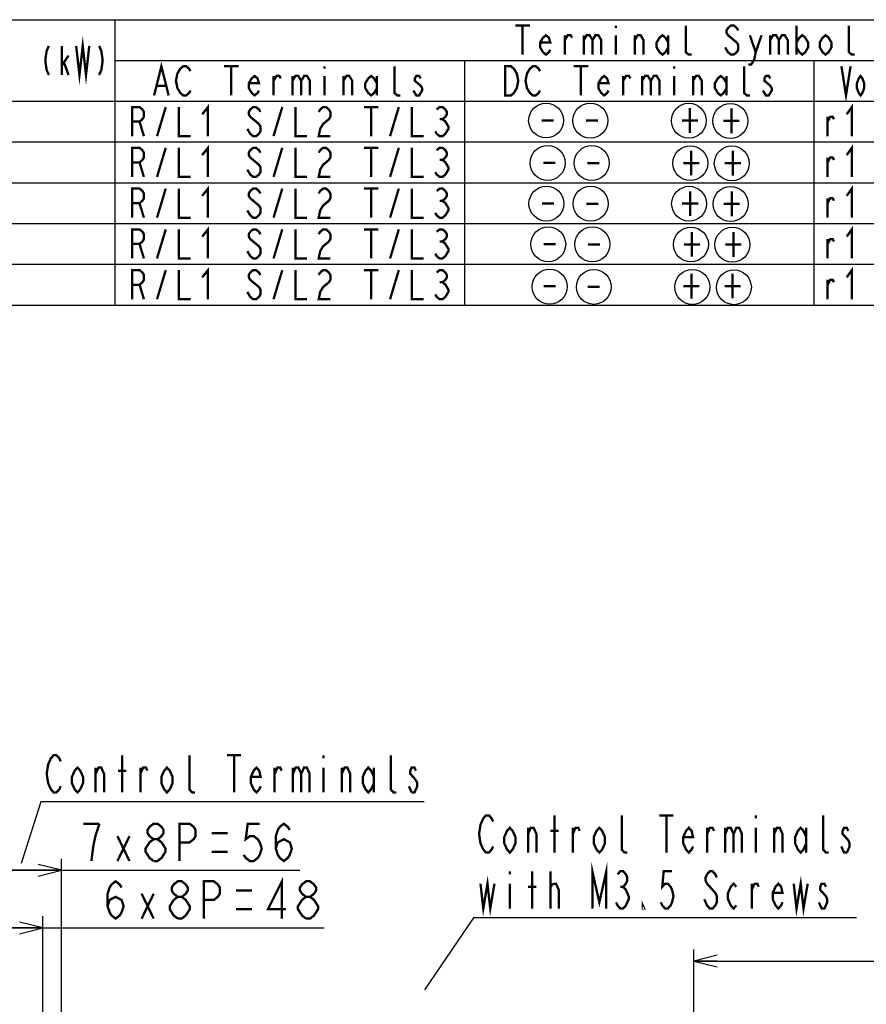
# Model space of a CAD drawing. Extents: x 28 to 410, y 33 to 287.
# Tile 36 of 41: x 284 to 356, y 202 to 287. Entities that reach past the tile are written whole.
import ezdxf

# ---------------------------------------------------------------- set-up
doc = ezdxf.new("R2010")
doc.units = 0
doc.header["$LTSCALE"] = 23.1
doc.layers.get('0').update_dxf_attribs({"linetype": 'CONTINUOUS'})
doc.layers.add('ALL_DIM', color=7, linetype='CONTINUOUS')
doc.layers.add('ALL_NOTE', color=7, linetype='CONTINUOUS')
doc.dimstyles.get("Standard").update_dxf_attribs({"dimtxt": 2.5, "dimasz": 2.5, "dimexe": 1.25, "dimexo": 0.625, "dimtad": 1, "dimcen": 2.5, "dimazin": 3, "dimtfac": 1, "dimtmove": 0, "dimatfit": 3})

# ---------------------------------------------------------------- blocks, each defined once
blk = doc.blocks.new('_OPEN')
at = {"color": 0, "linetype": 'BYBLOCK'}
for p, q in [((0, 0), (-1, 0.25)), ((-1, -0.25), (0, 0)), ((-1, 0), (0, 0))]:
    blk.add_line(p, q, dxfattribs=at)
blk = doc.blocks.new('*D36')
at = {"layer": 'ALL_DIM', "color": 2, "linetype": 'CONTINUOUS'}
for p, q in [((264.951, 181.069), (264.951, 214.915)), ((287.351, 181.069), (287.351, 214.915)), ((264.951, 213.915), (276.151, 213.915)), ((287.351, 213.915), (276.151, 213.915)), ((276.151, 213.915), (307.812, 213.915))]:
    blk.add_line(p, q, dxfattribs=at)
at = {"layer": 'ALL_DIM', "color": 2, "linetype": 'CONTINUOUS', "xscale": 2, "yscale": 2, "zscale": 2, "rotation": 180}
blk.add_blockref('_OPEN', (264.951, 213.915), dxfattribs=at)
at = {"layer": 'ALL_DIM', "color": 2, "linetype": 'CONTINUOUS', "xscale": 2, "yscale": 2, "zscale": 2}
blk.add_blockref('_OPEN', (287.351, 213.915), dxfattribs=at)
blk = doc.blocks.new('*D38')
at = {"layer": 'ALL_DIM', "color": 2, "linetype": 'CONTINUOUS'}
for p, q in [((266.551, 177.749), (266.551, 209.971)), ((285.751, 177.749), (285.751, 209.971)), ((266.551, 208.971), (276.151, 208.971)), ((285.751, 208.971), (276.151, 208.971)), ((276.151, 208.971), (309.889, 208.971))]:
    blk.add_line(p, q, dxfattribs=at)
at = {"layer": 'ALL_DIM', "color": 2, "linetype": 'CONTINUOUS', "xscale": 2, "yscale": 2, "zscale": 2, "rotation": 180}
blk.add_blockref('_OPEN', (266.551, 208.971), dxfattribs=at)
at = {"layer": 'ALL_DIM', "color": 2, "linetype": 'CONTINUOUS', "xscale": 2, "yscale": 2, "zscale": 2}
blk.add_blockref('_OPEN', (285.751, 208.971), dxfattribs=at)
blk = doc.blocks.new('*D49')
at = {"layer": 'ALL_DIM', "color": 2, "linetype": 'CONTINUOUS'}
for p, q in [((341.634, 175.069), (341.634, 207.123)), ((407.754, 118.253), (407.754, 207.123)), ((341.634, 206.123), (374.694, 206.123)), ((407.754, 206.123), (374.694, 206.123))]:
    blk.add_line(p, q, dxfattribs=at)
at = {"layer": 'ALL_DIM', "color": 2, "linetype": 'CONTINUOUS', "xscale": 2, "yscale": 2, "zscale": 2, "rotation": 180}
blk.add_blockref('_OPEN', (341.634, 206.123), dxfattribs=at)
at = {"layer": 'ALL_DIM', "color": 2, "linetype": 'CONTINUOUS', "xscale": 2, "yscale": 2, "zscale": 2}
blk.add_blockref('_OPEN', (407.754, 206.123), dxfattribs=at)

msp = doc.modelspace()

# ---------------------------------------------------------------- linework, layer by layer
at = {"color": 2, "linetype": 'CONTINUOUS'}
for p, q in [((180.93, 286.946), (409.93, 286.946)), ((291.93, 286.946), (291.93, 262.446)), ((291.93, 283.446), (389.93, 283.446)), ((321.93, 283.446), (321.93, 262.446)), ((351.93, 283.446), (351.93, 262.446)), ((180.93, 279.946), (409.93, 279.946)), ((180.93, 276.446), (409.93, 276.446)), ((180.93, 272.946), (409.93, 272.946)), ((180.93, 269.446), (409.93, 269.446)), ((180.93, 265.946), (409.93, 265.946)), ((180.93, 262.446), (409.93, 262.446))]:
    msp.add_line(p, q, dxfattribs=at)
for centre in [(328.948, 278.292), (332.738, 278.283), (341.193, 278.274), (344.756, 278.254), (329.073, 274.646), (332.863, 274.637), (341.318, 274.628), (344.881, 274.608), (328.974, 271.159), (332.764, 271.15), (341.219, 271.141), (344.782, 271.121), (329.124, 267.663), (332.914, 267.654), (341.369, 267.645), (344.932, 267.625), (329.249, 264.017), (333.039, 264.008), (341.494, 263.999), (345.057, 263.979)]:
    msp.add_circle(centre, 1.5, dxfattribs=at)
at = {"layer": 'ALL_DIM', "color": 2, "linetype": 'CONTINUOUS', "const_width": 0.2}
for points in [[(290.612, 217.915), (289.236, 217.915)], [(289.924, 214.715), (290.096, 216.049), (290.268, 216.849), (290.612, 217.915)], [(295.256, 216.582), (294.912, 216.849), (294.74, 217.115), (294.74, 217.382), (294.912, 217.649), (295.256, 217.915), (295.6, 217.915), (295.944, 217.649), (296.116, 217.382), (296.116, 217.115), (295.944, 216.849), (295.6, 216.582)], [(297.492, 214.715), (297.492, 217.915), (298.352, 217.915), (298.696, 217.649), (298.868, 217.382), (298.868, 216.849), (298.696, 216.582), (298.352, 216.315), (297.492, 216.315)], [(304.372, 217.915), (303.34, 217.915), (303.168, 216.582), (303.512, 216.849), (303.856, 216.849), (304.2, 216.582), (304.372, 216.315), (304.544, 215.782), (304.372, 215.249), (304.2, 214.982), (303.856, 214.715), (303.512, 214.715), (303.168, 214.982), (302.996, 215.249)], [(305.748, 215.782), (305.92, 216.315), (306.436, 216.582), (306.952, 216.315), (307.124, 215.782), (306.952, 215.249), (306.78, 214.982), (306.436, 214.715), (306.092, 214.982), (305.92, 215.249), (305.748, 215.782), (305.748, 216.849), (305.92, 217.382), (306.092, 217.649), (306.436, 217.915), (306.78, 217.649), (306.952, 217.382)], [(292.16, 214.715), (293.192, 216.849)], [(292.16, 216.849), (293.192, 214.715)], [(295.256, 214.715), (294.912, 214.982), (294.74, 215.249), (294.568, 215.515), (294.568, 215.782), (294.74, 216.049), (294.912, 216.315), (295.256, 216.582), (295.6, 216.582), (295.944, 216.315), (296.116, 216.049), (296.288, 215.782), (296.288, 215.515)], [(300.244, 217.115), (301.62, 217.115)], [(296.288, 215.515), (295.944, 214.982), (295.6, 214.715), (295.256, 214.715)], [(300.244, 215.515), (301.62, 215.515)], [(291.313, 210.838), (291.485, 211.371), (292.001, 211.638), (292.517, 211.371), (292.689, 210.838), (292.517, 210.305), (292.345, 210.038), (292.001, 209.771), (291.657, 210.038), (291.485, 210.305), (291.313, 210.838), (291.313, 211.905), (291.485, 212.438), (291.657, 212.705), (292.001, 212.971), (292.345, 212.705), (292.517, 212.438)], [(297.333, 211.638), (296.989, 211.905), (296.817, 212.171), (296.817, 212.438), (296.989, 212.705), (297.333, 212.971), (297.677, 212.971), (298.021, 212.705), (298.193, 212.438), (298.193, 212.171), (298.021, 211.905), (297.677, 211.638)], [(299.569, 209.771), (299.569, 212.971), (300.429, 212.971), (300.773, 212.705), (300.945, 212.438), (300.945, 211.905), (300.773, 211.638), (300.429, 211.371), (299.569, 211.371)], [(306.277, 209.771), (306.277, 212.971), (305.073, 210.571), (306.621, 210.571)], [(308.341, 211.638), (307.997, 211.905), (307.825, 212.171), (307.825, 212.438), (307.997, 212.705), (308.341, 212.971), (308.685, 212.971), (309.029, 212.705), (309.201, 212.438), (309.201, 212.171), (309.029, 211.905), (308.685, 211.638)], [(302.321, 212.171), (303.697, 212.171)], [(294.237, 209.771), (295.269, 211.905)], [(294.237, 211.905), (295.269, 209.771)], [(297.333, 209.771), (296.989, 210.038), (296.817, 210.305), (296.645, 210.571), (296.645, 210.838), (296.989, 211.371)], [(296.989, 211.371), (297.333, 211.638), (297.677, 211.638), (298.021, 211.371), (298.193, 211.105), (298.365, 210.838), (298.365, 210.571), (298.021, 210.038)], [(308.341, 209.771), (307.997, 210.038), (307.825, 210.305), (307.653, 210.571), (307.653, 210.838), (307.997, 211.371)], [(307.997, 211.371), (308.341, 211.638), (308.685, 211.638), (309.029, 211.371), (309.201, 211.105), (309.373, 210.838), (309.373, 210.571), (309.201, 210.305), (309.029, 210.038), (308.685, 209.771), (308.341, 209.771)], [(302.321, 210.571), (303.697, 210.571)], [(298.021, 210.038), (297.677, 209.771), (297.333, 209.771)]]:
    msp.add_lwpolyline(points, dxfattribs=at)
at = {"layer": 'ALL_NOTE', "color": 2, "linetype": 'CONTINUOUS'}
for p, q in [((285.599, 219.801), (283.888, 214.503)), ((318.489, 219.801), (285.599, 219.801)), ((322.703, 209.835), (318.509, 203.659)), ((355.593, 209.835), (322.703, 209.835))]:
    msp.add_line(p, q, dxfattribs=at)
at = {"layer": 'ALL_NOTE', "color": 2, "linetype": 'CONTINUOUS', "const_width": 0.2}
for points in [[(326.305, 286.446), (327.555, 286.446)], [(326.93, 286.446), (326.93, 283.946)], [(329.305, 284.363), (329.18, 284.154), (328.93, 283.946), (328.68, 284.154), (328.43, 284.571), (328.43, 284.988), (328.68, 285.404), (328.93, 285.613), (329.18, 285.404), (329.305, 284.988), (328.43, 284.988)], [(334.93, 286.446), (334.93, 286.238)], [(339.43, 284.571), (339.18, 284.154), (338.93, 283.946), (338.68, 284.154), (338.43, 284.571), (338.43, 284.988), (338.68, 285.404), (338.93, 285.613), (339.18, 285.404), (339.43, 284.988)], [(341.43, 283.946), (341.18, 283.946), (340.93, 284.154), (340.93, 286.446)], [(345.43, 286.029), (345.305, 286.238), (345.055, 286.446), (344.805, 286.446), (344.555, 286.238), (344.43, 286.029), (344.43, 285.821), (344.555, 285.613), (344.805, 285.404), (345.055, 285.196), (345.305, 284.988), (345.43, 284.779), (345.43, 284.363), (345.305, 284.154), (345.055, 283.946), (344.805, 283.946), (344.555, 284.154), (344.43, 284.363), (344.305, 284.571)], [(350.43, 286.446), (350.43, 283.946)], [(350.43, 284.988), (350.68, 285.404), (350.93, 285.613), (351.18, 285.404), (351.43, 284.988), (351.43, 284.571), (351.18, 284.154), (350.93, 283.946), (350.68, 284.154), (350.43, 284.571)], [(353.43, 284.571), (353.18, 284.154), (352.93, 283.946), (352.68, 284.154), (352.43, 284.571), (352.43, 284.988), (352.68, 285.404), (352.93, 285.613), (353.18, 285.404), (353.43, 284.988), (353.43, 284.571)], [(355.43, 283.946), (355.18, 283.946), (354.93, 284.154), (354.93, 286.446)], [(288.617, 284.696), (288.899, 282.196), (289.18, 284.696), (289.461, 282.196), (289.742, 284.696)], [(330.555, 283.946), (330.555, 285.613)], [(330.555, 285.196), (330.805, 285.613), (331.055, 285.613), (331.18, 285.404)], [(332.18, 285.613), (332.18, 283.946)], [(332.18, 285.196), (332.43, 285.613), (332.68, 285.613), (332.93, 285.196), (332.93, 283.946)], [(332.93, 285.196), (333.18, 285.613), (333.43, 285.613), (333.68, 285.196), (333.68, 283.946)], [(334.93, 285.613), (334.93, 283.946)], [(336.555, 283.946), (336.555, 285.613)], [(336.555, 285.196), (336.805, 285.613), (337.055, 285.613), (337.305, 285.196), (337.305, 283.946)], [(339.43, 285.613), (339.43, 283.946)], [(346.43, 285.613), (346.93, 284.154), (346.805, 283.529), (346.555, 283.113), (346.305, 283.113)], [(346.93, 284.154), (347.43, 285.613)], [(348.18, 285.613), (348.18, 283.946)], [(348.18, 285.196), (348.43, 285.613), (348.68, 285.613), (348.93, 285.196), (348.93, 283.946)], [(348.93, 285.196), (349.18, 285.613), (349.43, 285.613), (349.68, 285.196), (349.68, 283.946)], [(286.274, 284.696), (286.086, 284.279), (285.992, 283.654), (285.992, 283.238), (286.086, 282.613), (286.274, 282.196)], [(287.399, 282.196), (287.399, 284.696)], [(290.586, 284.696), (290.774, 284.279), (290.867, 283.654), (290.867, 283.238), (290.774, 282.613), (290.586, 282.196)], [(287.399, 283.029), (287.961, 283.863)], [(287.586, 283.238), (287.961, 282.196)], [(295.305, 280.446), (295.93, 282.946), (296.555, 280.446)], [(298.43, 280.863), (298.305, 280.654), (298.055, 280.446), (297.805, 280.446), (297.555, 280.654), (297.43, 280.863), (297.305, 281.071), (297.18, 281.696), (297.305, 282.321), (297.43, 282.529), (297.555, 282.738), (297.805, 282.946), (298.055, 282.946), (298.305, 282.738), (298.43, 282.529)], [(301.305, 282.946), (302.555, 282.946)], [(301.93, 282.946), (301.93, 280.446)], [(309.93, 282.946), (309.93, 282.738)], [(316.43, 280.446), (316.18, 280.446), (315.93, 280.654), (315.93, 282.946)], [(325.43, 282.946), (325.93, 282.946), (326.18, 282.738), (326.305, 282.529), (326.43, 282.321), (326.555, 281.696), (326.43, 281.071), (326.305, 280.863), (326.18, 280.654), (325.93, 280.446), (325.43, 280.446), (325.43, 282.946)], [(328.43, 280.863), (328.305, 280.654), (328.055, 280.446), (327.805, 280.446), (327.555, 280.654), (327.43, 280.863), (327.305, 281.071), (327.18, 281.696), (327.305, 282.321), (327.43, 282.529), (327.555, 282.738), (327.805, 282.946), (328.055, 282.946), (328.305, 282.738), (328.43, 282.529)], [(331.305, 282.946), (332.555, 282.946)], [(331.93, 282.946), (331.93, 280.446)], [(339.93, 282.946), (339.93, 282.738)], [(346.43, 280.446), (346.18, 280.446), (345.93, 280.654), (345.93, 282.946)], [(354.289, 282.946), (354.68, 280.446), (355.071, 282.946)], [(304.305, 280.863), (304.18, 280.654), (303.93, 280.446), (303.68, 280.654), (303.43, 281.071), (303.43, 281.488), (303.68, 281.904), (303.93, 282.113), (304.18, 281.904), (304.305, 281.488), (303.43, 281.488)], [(305.555, 280.446), (305.555, 282.113)], [(305.555, 281.696), (305.805, 282.113), (306.055, 282.113), (306.18, 281.904)], [(307.18, 282.113), (307.18, 280.446)], [(307.18, 281.696), (307.43, 282.113), (307.68, 282.113), (307.93, 281.696), (307.93, 280.446)], [(307.93, 281.696), (308.18, 282.113), (308.43, 282.113), (308.68, 281.696), (308.68, 280.446)], [(309.93, 282.113), (309.93, 280.446)], [(311.555, 280.446), (311.555, 282.113)], [(311.555, 281.696), (311.805, 282.113), (312.055, 282.113), (312.305, 281.696), (312.305, 280.446)], [(314.43, 281.071), (314.18, 280.654), (313.93, 280.446), (313.68, 280.654), (313.43, 281.071), (313.43, 281.488), (313.68, 281.904), (313.93, 282.113), (314.18, 281.904), (314.43, 281.488)], [(314.43, 282.113), (314.43, 280.446)], [(318.18, 281.904), (318.055, 282.113), (317.805, 282.113), (317.68, 281.904), (317.68, 281.696), (317.93, 281.488), (318.18, 281.279), (318.305, 281.071), (318.305, 280.863), (318.18, 280.654), (318.055, 280.446), (317.805, 280.446), (317.68, 280.654), (317.555, 280.863)], [(334.305, 280.863), (334.18, 280.654), (333.93, 280.446), (333.68, 280.654), (333.43, 281.071), (333.43, 281.488), (333.68, 281.904), (333.93, 282.113), (334.18, 281.904), (334.305, 281.488), (333.43, 281.488)], [(335.555, 280.446), (335.555, 282.113)], [(335.555, 281.696), (335.805, 282.113), (336.055, 282.113), (336.18, 281.904)], [(337.18, 282.113), (337.18, 280.446)], [(337.18, 281.696), (337.43, 282.113), (337.68, 282.113), (337.93, 281.696), (337.93, 280.446)], [(337.93, 281.696), (338.18, 282.113), (338.43, 282.113), (338.68, 281.696), (338.68, 280.446)], [(339.93, 282.113), (339.93, 280.446)], [(341.555, 280.446), (341.555, 282.113)], [(341.555, 281.696), (341.805, 282.113), (342.055, 282.113), (342.305, 281.696), (342.305, 280.446)], [(344.43, 281.071), (344.18, 280.654), (343.93, 280.446), (343.68, 280.654), (343.43, 281.071), (343.43, 281.488), (343.68, 281.904), (343.93, 282.113), (344.18, 281.904), (344.43, 281.488)], [(344.43, 282.113), (344.43, 280.446)], [(348.18, 281.904), (348.055, 282.113), (347.805, 282.113), (347.68, 281.904), (347.68, 281.696), (347.93, 281.488), (348.18, 281.279), (348.305, 281.071), (348.305, 280.863), (348.18, 280.654), (348.055, 280.446), (347.805, 280.446), (347.68, 280.654), (347.555, 280.863)], [(356.242, 281.071), (356.086, 280.654), (355.93, 280.446), (355.774, 280.654), (355.617, 281.071), (355.617, 281.488), (355.774, 281.904), (355.93, 282.113), (356.086, 281.904), (356.242, 281.488), (356.242, 281.071)], [(295.555, 281.279), (296.305, 281.279)], [(293.43, 276.946), (293.43, 279.446), (294.055, 279.446), (294.305, 279.238), (294.43, 279.029), (294.43, 278.613), (294.305, 278.404), (294.055, 278.196), (293.43, 278.196)], [(295.555, 276.946), (296.305, 279.446)], [(297.43, 279.446), (297.43, 276.946), (298.43, 276.946)], [(299.43, 278.821), (299.93, 279.446), (299.93, 276.946)], [(304.43, 279.029), (304.305, 279.238), (304.055, 279.446), (303.805, 279.446), (303.555, 279.238), (303.43, 279.029), (303.43, 278.821), (303.555, 278.613), (303.805, 278.404), (304.055, 278.196), (304.305, 277.988), (304.43, 277.779), (304.43, 277.363), (304.305, 277.154), (304.055, 276.946), (303.805, 276.946), (303.555, 277.154), (303.43, 277.363), (303.305, 277.571)], [(305.555, 276.946), (306.305, 279.446)], [(307.43, 279.446), (307.43, 276.946), (308.43, 276.946)], [(309.43, 279.029), (309.555, 279.238), (309.805, 279.446), (310.055, 279.446), (310.305, 279.238), (310.43, 279.029), (310.43, 278.613), (310.305, 278.404), (310.055, 278.196), (309.805, 277.988), (309.555, 277.571), (309.43, 276.946), (310.43, 276.946)], [(313.305, 279.446), (314.555, 279.446)], [(313.93, 279.446), (313.93, 276.946)], [(315.555, 276.946), (316.305, 279.446)], [(317.43, 279.446), (317.43, 276.946), (318.43, 276.946)], [(319.555, 279.238), (319.805, 279.446), (320.055, 279.446), (320.305, 279.238), (320.43, 279.029), (320.43, 278.821), (320.305, 278.613), (320.055, 278.404), (320.305, 278.196), (320.43, 277.988), (320.555, 277.779), (320.555, 277.571), (320.43, 277.363), (320.305, 277.154), (320.055, 276.946), (319.805, 276.946), (319.555, 277.154), (319.43, 277.363)], [(341.281, 279.355), (341.281, 277.222)], [(344.844, 279.334), (344.844, 277.201)], [(354.742, 278.821), (355.18, 279.446), (355.18, 276.946)], [(294.055, 278.196), (294.43, 276.946)], [(319.805, 278.404), (320.055, 278.404)], [(328.57, 278.289), (329.602, 278.289)], [(332.36, 278.281), (333.392, 278.281)], [(340.593, 278.288), (341.969, 278.288)], [(344.156, 278.268), (345.532, 278.268)], [(353.102, 276.946), (353.102, 278.613)], [(353.102, 278.196), (353.321, 278.613), (353.539, 278.613), (353.649, 278.404)], [(293.43, 273.446), (293.43, 275.946), (294.055, 275.946), (294.305, 275.738), (294.43, 275.529), (294.43, 275.113), (294.305, 274.904), (294.055, 274.696), (293.43, 274.696)], [(295.555, 273.446), (296.305, 275.946)], [(297.43, 275.946), (297.43, 273.446), (298.43, 273.446)], [(299.43, 275.321), (299.93, 275.946), (299.93, 273.446)], [(304.43, 275.529), (304.305, 275.738), (304.055, 275.946), (303.805, 275.946), (303.555, 275.738), (303.43, 275.529), (303.43, 275.321), (303.555, 275.113), (303.805, 274.904), (304.055, 274.696), (304.305, 274.488), (304.43, 274.279), (304.43, 273.863), (304.305, 273.654), (304.055, 273.446), (303.805, 273.446), (303.555, 273.654), (303.43, 273.863), (303.305, 274.071)], [(305.555, 273.446), (306.305, 275.946)], [(307.43, 275.946), (307.43, 273.446), (308.43, 273.446)], [(309.43, 275.529), (309.555, 275.738), (309.805, 275.946), (310.055, 275.946), (310.305, 275.738), (310.43, 275.529), (310.43, 275.113), (310.305, 274.904), (310.055, 274.696), (309.805, 274.488), (309.555, 274.071), (309.43, 273.446), (310.43, 273.446)], [(313.305, 275.946), (314.555, 275.946)], [(313.93, 275.946), (313.93, 273.446)], [(315.555, 273.446), (316.305, 275.946)], [(317.43, 275.946), (317.43, 273.446), (318.43, 273.446)], [(319.555, 275.738), (319.805, 275.946), (320.055, 275.946), (320.305, 275.738), (320.43, 275.529), (320.43, 275.321), (320.305, 275.113), (320.055, 274.904), (320.305, 274.696), (320.43, 274.488), (320.555, 274.279), (320.555, 274.071), (320.43, 273.863), (320.305, 273.654), (320.055, 273.446), (319.805, 273.446), (319.555, 273.654), (319.43, 273.863)], [(341.407, 275.709), (341.407, 273.575)], [(344.97, 275.688), (344.97, 273.555)], [(354.742, 275.321), (355.18, 275.946), (355.18, 273.446)], [(294.055, 274.696), (294.43, 273.446)], [(319.805, 274.904), (320.055, 274.904)], [(328.695, 274.643), (329.727, 274.643)], [(340.719, 274.642), (342.095, 274.642)], [(353.102, 273.446), (353.102, 275.113)], [(353.102, 274.696), (353.321, 275.113), (353.539, 275.113), (353.649, 274.904)], [(332.486, 274.634), (333.518, 274.634)], [(344.282, 274.622), (345.658, 274.622)], [(293.43, 269.946), (293.43, 272.446), (294.055, 272.446), (294.305, 272.238), (294.43, 272.029), (294.43, 271.613), (294.305, 271.404), (294.055, 271.196), (293.43, 271.196)], [(295.555, 269.946), (296.305, 272.446)], [(297.43, 272.446), (297.43, 269.946), (298.43, 269.946)], [(299.43, 271.821), (299.93, 272.446), (299.93, 269.946)], [(304.43, 272.029), (304.305, 272.238), (304.055, 272.446), (303.805, 272.446), (303.555, 272.238), (303.43, 272.029), (303.43, 271.821), (303.555, 271.613), (303.805, 271.404), (304.055, 271.196), (304.305, 270.988), (304.43, 270.779), (304.43, 270.363), (304.305, 270.154), (304.055, 269.946), (303.805, 269.946), (303.555, 270.154), (303.43, 270.363), (303.305, 270.571)], [(305.555, 269.946), (306.305, 272.446)], [(307.43, 272.446), (307.43, 269.946), (308.43, 269.946)], [(309.43, 272.029), (309.555, 272.238), (309.805, 272.446), (310.055, 272.446), (310.305, 272.238), (310.43, 272.029), (310.43, 271.613), (310.305, 271.404), (310.055, 271.196), (309.805, 270.988), (309.555, 270.571), (309.43, 269.946), (310.43, 269.946)], [(313.305, 272.446), (314.555, 272.446)], [(313.93, 272.446), (313.93, 269.946)], [(315.555, 269.946), (316.305, 272.446)], [(317.43, 272.446), (317.43, 269.946), (318.43, 269.946)], [(319.555, 272.238), (319.805, 272.446), (320.055, 272.446), (320.305, 272.238), (320.43, 272.029), (320.43, 271.821), (320.305, 271.613), (320.055, 271.404), (320.305, 271.196), (320.43, 270.988), (320.555, 270.779), (320.555, 270.571), (320.43, 270.363), (320.305, 270.154), (320.055, 269.946), (319.805, 269.946), (319.555, 270.154), (319.43, 270.363)], [(341.308, 272.222), (341.308, 270.088)], [(344.871, 272.201), (344.871, 270.068)], [(354.742, 271.821), (355.18, 272.446), (355.18, 269.946)], [(319.805, 271.404), (320.055, 271.404)], [(353.102, 269.946), (353.102, 271.613)], [(353.102, 271.196), (353.321, 271.613), (353.539, 271.613), (353.649, 271.404)], [(294.055, 271.196), (294.43, 269.946)], [(328.597, 271.156), (329.629, 271.156)], [(332.387, 271.147), (333.419, 271.147)], [(340.62, 271.155), (341.996, 271.155)], [(344.183, 271.135), (345.559, 271.135)], [(293.43, 266.446), (293.43, 268.946), (294.055, 268.946), (294.305, 268.738), (294.43, 268.529), (294.43, 268.113), (294.305, 267.904), (294.055, 267.696), (293.43, 267.696)], [(295.555, 266.446), (296.305, 268.946)], [(297.43, 268.946), (297.43, 266.446), (298.43, 266.446)], [(299.43, 268.321), (299.93, 268.946), (299.93, 266.446)], [(304.43, 268.529), (304.305, 268.738), (304.055, 268.946), (303.805, 268.946), (303.555, 268.738), (303.43, 268.529), (303.43, 268.321), (303.555, 268.113), (303.805, 267.904), (304.055, 267.696), (304.305, 267.488), (304.43, 267.279), (304.43, 266.863), (304.305, 266.654), (304.055, 266.446), (303.805, 266.446), (303.555, 266.654), (303.43, 266.863), (303.305, 267.071)], [(305.555, 266.446), (306.305, 268.946)], [(307.43, 268.946), (307.43, 266.446), (308.43, 266.446)], [(309.43, 268.529), (309.555, 268.738), (309.805, 268.946), (310.055, 268.946), (310.305, 268.738), (310.43, 268.529), (310.43, 268.113), (310.305, 267.904), (310.055, 267.696), (309.805, 267.488), (309.555, 267.071), (309.43, 266.446), (310.43, 266.446)], [(313.305, 268.946), (314.555, 268.946)], [(313.93, 268.946), (313.93, 266.446)], [(315.555, 266.446), (316.305, 268.946)], [(317.43, 268.946), (317.43, 266.446), (318.43, 266.446)], [(319.555, 268.738), (319.805, 268.946), (320.055, 268.946), (320.305, 268.738), (320.43, 268.529), (320.43, 268.321), (320.305, 268.113), (320.055, 267.904), (320.305, 267.696), (320.43, 267.488), (320.555, 267.279), (320.555, 267.071), (320.43, 266.863), (320.305, 266.654), (320.055, 266.446), (319.805, 266.446), (319.555, 266.654), (319.43, 266.863)], [(341.457, 268.726), (341.457, 266.592)], [(354.742, 268.321), (355.18, 268.946), (355.18, 266.446)], [(319.805, 267.904), (320.055, 267.904)], [(345.02, 268.705), (345.02, 266.572)], [(353.102, 266.446), (353.102, 268.113)], [(353.102, 267.696), (353.321, 268.113), (353.539, 268.113), (353.649, 267.904)], [(294.055, 267.696), (294.43, 266.446)], [(328.746, 267.66), (329.778, 267.66)], [(332.536, 267.651), (333.568, 267.651)], [(340.769, 267.659), (342.145, 267.659)], [(344.332, 267.639), (345.708, 267.639)], [(293.43, 262.946), (293.43, 265.446), (294.055, 265.446), (294.305, 265.238), (294.43, 265.029), (294.43, 264.613), (294.305, 264.404), (294.055, 264.196), (293.43, 264.196)], [(295.555, 262.946), (296.305, 265.446)], [(297.43, 265.446), (297.43, 262.946), (298.43, 262.946)], [(299.43, 264.821), (299.93, 265.446), (299.93, 262.946)], [(304.43, 265.029), (304.305, 265.238), (304.055, 265.446), (303.805, 265.446), (303.555, 265.238), (303.43, 265.029), (303.43, 264.821), (303.555, 264.613), (303.805, 264.404), (304.055, 264.196), (304.305, 263.988), (304.43, 263.779), (304.43, 263.363), (304.305, 263.154), (304.055, 262.946), (303.805, 262.946), (303.555, 263.154), (303.43, 263.363), (303.305, 263.571)], [(305.555, 262.946), (306.305, 265.446)], [(307.43, 265.446), (307.43, 262.946), (308.43, 262.946)], [(309.43, 265.029), (309.555, 265.238), (309.805, 265.446), (310.055, 265.446), (310.305, 265.238), (310.43, 265.029), (310.43, 264.613), (310.305, 264.404), (310.055, 264.196), (309.805, 263.988), (309.555, 263.571), (309.43, 262.946), (310.43, 262.946)], [(313.305, 265.446), (314.555, 265.446)], [(313.93, 265.446), (313.93, 262.946)], [(315.555, 262.946), (316.305, 265.446)], [(317.43, 265.446), (317.43, 262.946), (318.43, 262.946)], [(319.555, 265.238), (319.805, 265.446), (320.055, 265.446), (320.305, 265.238), (320.43, 265.029), (320.43, 264.821), (320.305, 264.613), (320.055, 264.404), (320.305, 264.196), (320.43, 263.988), (320.555, 263.779), (320.555, 263.571), (320.43, 263.363), (320.305, 263.154), (320.055, 262.946), (319.805, 262.946), (319.555, 263.154), (319.43, 263.363)], [(354.742, 264.821), (355.18, 265.446), (355.18, 262.946)], [(341.419, 265.132), (341.419, 262.999)], [(344.948, 265.146), (344.948, 263.012)], [(353.102, 262.946), (353.102, 264.613)], [(353.102, 264.196), (353.321, 264.613), (353.539, 264.613), (353.649, 264.404)], [(294.055, 264.196), (294.43, 262.946)], [(319.805, 264.404), (320.055, 264.404)], [(328.729, 264.071), (329.761, 264.071)], [(332.507, 264.003), (333.539, 264.003)], [(340.731, 264.065), (342.107, 264.065)], [(344.259, 264.079), (345.635, 264.079)], [(286.209, 221.401), (286.089, 222.201), (286.209, 223.001), (286.329, 223.268), (286.449, 223.534), (286.69, 223.801), (286.929, 223.801), (287.169, 223.534), (287.289, 223.268)], [(292.57, 220.601), (292.57, 223.801)], [(298.809, 220.601), (298.569, 220.601), (298.33, 220.868), (298.33, 223.801)], [(301.569, 223.801), (302.769, 223.801)], [(302.169, 223.801), (302.169, 220.601)], [(309.849, 223.801), (309.849, 223.534)], [(316.09, 220.601), (315.849, 220.601), (315.609, 220.868), (315.609, 223.801)], [(289.21, 221.401), (288.969, 220.868), (288.729, 220.601), (288.489, 220.868), (288.25, 221.401), (288.25, 221.934), (288.489, 222.468), (288.729, 222.734), (288.969, 222.468), (289.21, 221.934), (289.21, 221.401)], [(290.289, 222.201), (290.529, 222.734), (290.77, 222.734), (291.009, 222.201), (291.009, 220.601)], [(290.289, 220.601), (290.289, 222.734)], [(292.209, 222.468), (292.929, 222.468)], [(294.13, 222.201), (294.369, 222.734), (294.609, 222.734), (294.729, 222.468)], [(294.13, 220.601), (294.13, 222.734)], [(296.889, 221.401), (296.65, 220.868), (296.409, 220.601), (296.169, 220.868), (295.93, 221.401), (295.93, 221.934), (296.169, 222.468), (296.409, 222.734), (296.65, 222.468), (296.889, 221.934), (296.889, 221.401)], [(304.449, 221.134), (304.33, 220.868), (304.089, 220.601), (303.849, 220.868), (303.609, 221.401), (303.609, 221.934), (303.849, 222.468), (304.089, 222.734), (304.33, 222.468), (304.449, 221.934), (303.609, 221.934)], [(305.649, 222.201), (305.89, 222.734), (306.129, 222.734), (306.249, 222.468)], [(305.649, 220.601), (305.649, 222.734)], [(307.209, 222.201), (307.449, 222.734), (307.69, 222.734), (307.929, 222.201), (307.929, 220.601)], [(307.209, 222.734), (307.209, 220.601)], [(307.929, 222.201), (308.169, 222.734), (308.41, 222.734), (308.649, 222.201), (308.649, 220.601)], [(309.849, 222.734), (309.849, 220.601)], [(311.409, 222.201), (311.649, 222.734), (311.89, 222.734), (312.129, 222.201), (312.129, 220.601)], [(311.409, 220.601), (311.409, 222.734)], [(314.169, 221.401), (313.929, 220.868), (313.689, 220.601), (313.45, 220.868), (313.209, 221.401), (313.209, 221.934), (313.45, 222.468), (313.689, 222.734), (313.929, 222.468), (314.169, 221.934)], [(314.169, 222.734), (314.169, 220.601)], [(317.77, 222.468), (317.65, 222.734), (317.409, 222.734), (317.289, 222.468), (317.289, 222.201), (317.77, 221.668)], [(287.289, 221.134), (287.169, 220.868), (286.929, 220.601), (286.69, 220.601), (286.449, 220.868), (286.209, 221.401)], [(317.77, 221.668), (317.889, 221.401), (317.889, 221.134), (317.77, 220.868), (317.65, 220.601), (317.409, 220.601)], [(317.409, 220.601), (317.169, 221.134)], [(323.553, 215.702), (323.313, 216.235), (323.193, 217.035), (323.313, 217.835), (323.433, 218.102), (323.553, 218.369), (323.793, 218.635), (324.033, 218.635), (324.273, 218.369), (324.393, 218.102)], [(329.673, 215.435), (329.673, 218.635)], [(335.913, 215.435), (335.673, 215.435), (335.433, 215.702), (335.433, 218.635)], [(338.673, 218.635), (339.873, 218.635)], [(339.273, 218.635), (339.273, 215.435)], [(346.953, 218.635), (346.953, 218.369)], [(353.193, 215.435), (352.953, 215.435), (352.713, 215.702), (352.713, 218.635)], [(326.313, 216.235), (326.073, 215.702), (325.833, 215.435), (325.593, 215.702), (325.353, 216.235), (325.353, 216.769), (325.593, 217.302), (325.833, 217.569), (326.073, 217.302), (326.313, 216.769), (326.313, 216.235)], [(327.393, 217.035), (327.633, 217.569), (327.873, 217.569), (328.113, 217.035), (328.113, 215.435)], [(327.393, 215.435), (327.393, 217.569)], [(329.313, 217.302), (330.033, 217.302)], [(331.233, 217.035), (331.473, 217.569), (331.713, 217.569), (331.833, 217.302)], [(331.233, 215.435), (331.233, 217.569)], [(333.993, 216.235), (333.753, 215.702), (333.513, 215.435), (333.273, 215.702), (333.033, 216.235), (333.033, 216.769), (333.273, 217.302), (333.513, 217.569), (333.753, 217.302), (333.993, 216.769), (333.993, 216.235)], [(341.553, 215.968), (341.433, 215.702), (341.193, 215.435), (340.953, 215.702), (340.713, 216.235), (340.713, 216.769), (340.953, 217.302), (341.193, 217.569), (341.433, 217.302), (341.553, 216.769), (340.713, 216.769)], [(342.753, 217.035), (342.993, 217.569), (343.233, 217.569), (343.353, 217.302)], [(342.753, 215.435), (342.753, 217.569)], [(344.313, 217.035), (344.553, 217.569), (344.793, 217.569), (345.033, 217.035), (345.033, 215.435)], [(344.313, 217.569), (344.313, 215.435)], [(345.033, 217.035), (345.273, 217.569), (345.513, 217.569), (345.753, 217.035), (345.753, 215.435)], [(346.953, 217.569), (346.953, 215.435)], [(348.513, 217.035), (348.753, 217.569), (348.993, 217.569), (349.233, 217.035), (349.233, 215.435)], [(348.513, 215.435), (348.513, 217.569)], [(351.273, 216.235), (351.033, 215.702), (350.793, 215.435), (350.553, 215.702), (350.313, 216.235), (350.313, 216.769), (350.553, 217.302), (350.793, 217.569), (351.033, 217.302), (351.273, 216.769)], [(351.273, 217.569), (351.273, 215.435)], [(354.873, 217.302), (354.753, 217.569), (354.513, 217.569), (354.393, 217.302), (354.393, 217.035), (354.873, 216.502)], [(354.873, 216.502), (354.993, 216.235), (354.993, 215.968), (354.753, 215.435)], [(324.393, 215.968), (324.273, 215.702), (324.033, 215.435), (323.793, 215.435), (323.553, 215.702)], [(354.753, 215.435), (354.513, 215.435), (354.273, 215.968)], [(332.913, 210.635), (332.913, 213.835), (333.513, 211.169), (334.113, 213.835), (334.113, 210.635)], [(325.833, 213.835), (325.833, 213.569)], [(327.753, 210.635), (327.753, 213.835)], [(329.313, 210.635), (329.313, 213.835)], [(335.073, 213.569), (335.313, 213.835), (335.553, 213.835), (335.793, 213.569), (335.913, 213.302), (335.913, 213.035), (335.793, 212.769), (335.553, 212.502), (335.793, 212.235), (336.033, 211.702)], [(339.753, 213.835), (339.033, 213.835), (338.913, 212.502), (339.153, 212.769), (339.393, 212.769), (339.633, 212.502), (339.753, 212.235), (339.873, 211.702), (339.753, 211.169), (339.633, 210.902), (339.393, 210.635), (339.153, 210.635), (338.913, 210.902), (338.793, 211.169)], [(343.593, 213.302), (343.473, 213.569), (343.233, 213.835), (342.993, 213.835), (342.753, 213.569), (342.633, 213.302), (342.633, 213.035), (342.753, 212.769)], [(323.313, 212.769), (323.553, 210.635), (323.913, 212.769), (324.153, 210.635), (324.513, 212.769)], [(350.193, 212.769), (350.433, 210.635), (350.793, 212.769), (351.033, 210.635), (351.393, 212.769)], [(325.833, 212.769), (325.833, 210.635)], [(327.393, 212.502), (328.113, 212.502)], [(329.313, 212.502), (329.553, 212.769)], [(329.553, 212.769), (329.793, 212.769), (330.033, 212.235), (330.033, 210.635)], [(335.313, 212.502), (335.553, 212.502)], [(342.753, 212.769), (343.473, 211.969), (343.593, 211.702), (343.593, 211.169), (343.473, 210.902), (343.233, 210.635), (342.993, 210.635), (342.753, 210.902), (342.513, 211.435)], [(345.273, 210.902), (345.033, 210.635), (344.793, 210.902), (344.553, 211.435), (344.553, 211.969), (344.793, 212.502), (345.033, 212.769), (345.273, 212.502)], [(346.593, 212.235), (346.833, 212.769), (347.073, 212.769), (347.193, 212.502)], [(346.593, 210.635), (346.593, 212.769)], [(349.233, 211.169), (349.113, 210.902), (348.873, 210.635), (348.633, 210.902), (348.393, 211.435), (348.393, 211.969), (348.633, 212.502), (348.873, 212.769), (349.113, 212.502), (349.233, 211.969), (348.393, 211.969)], [(352.953, 212.502), (352.833, 212.769), (352.593, 212.769), (352.473, 212.502), (352.473, 212.235), (352.953, 211.702)], [(336.033, 211.702), (336.033, 211.435), (335.913, 211.169), (335.793, 210.902), (335.553, 210.635), (335.313, 210.635), (335.073, 210.902), (334.953, 211.169)], [(337.353, 210.635), (337.233, 210.635), (337.233, 210.902), (337.353, 210.635)], [(352.953, 211.702), (353.073, 211.435), (353.073, 211.169), (352.953, 210.902), (352.833, 210.635), (352.593, 210.635), (352.473, 210.902), (352.353, 211.169)]]:
    msp.add_lwpolyline(points, dxfattribs=at)

# ---------------------------------------------------------------- dimensions: what is measured, and where the dimension line sits
at = {"layer": 'ALL_DIM', "color": 2, "linetype": 'CONTINUOUS'}
for base, p1, p2, picture, middle in [((287.351, 213.915), (264.951, 181.069), (287.351, 181.069), '*D36', (288.548, 214.715)), ((285.751, 208.971), (266.551, 177.749), (285.751, 177.749), '*D38', (290.625, 209.771)), ((407.754, 206.123), (341.634, 175.069), (407.754, 118.253), '*D49', (367.814, 206.923))]:
    dim = msp.add_linear_dim(base=base, p1=p1, p2=p2, dimstyle='Standard', dxfattribs=at)
    dim.commit()
    dim.dimension.update_dxf_attribs({"geometry": picture, "text_midpoint": middle, "dimtype": 128})

doc.saveas('drawing.dxf')
